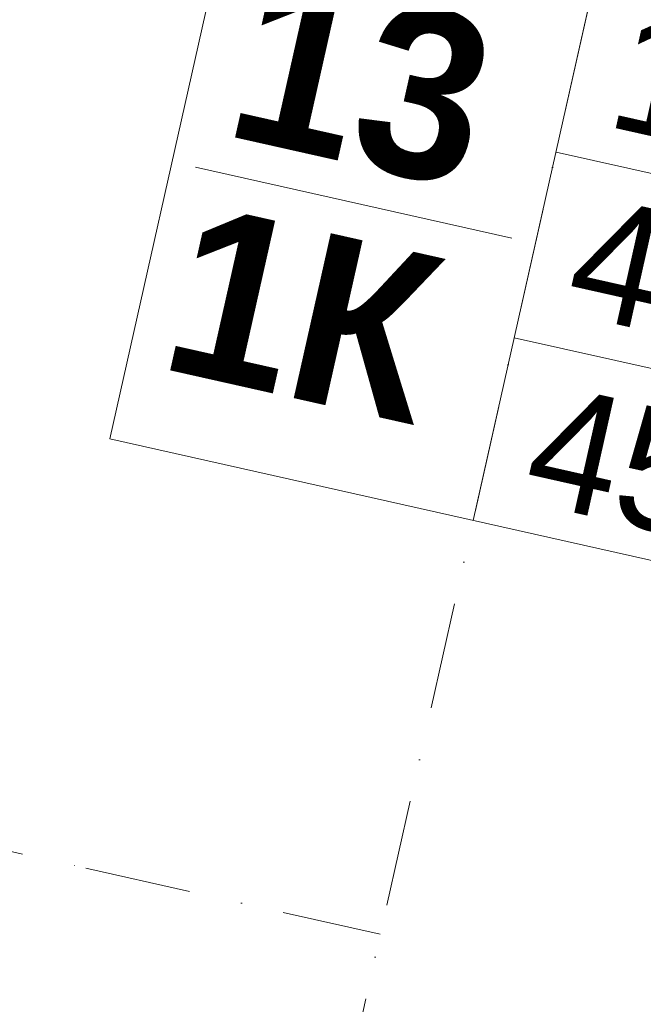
# Model space of a CAD drawing. Header units: millimetres. Extents: x -7213913 to -6999406, y 6129472 to 6470382.
# Tile 116 of 256: x -7185848 to -7183782, y 6166129 to 6169391. Entities that reach past the tile are written whole.
import ezdxf
from ezdxf.enums import TextEntityAlignment as Align

# ---------------------------------------------------------------- set-up
doc = ezdxf.new("R2010")
doc.units = ezdxf.units.MM
doc.header["$MEASUREMENT"] = 0
doc.linetypes.add('Штрихпунктирная', pattern=[670.277762, 352.777767, -176.388884, 0, -141.111112])
doc.layers.add('S - квартира_маркер.АР', color=7, linetype='Continuous')
doc.layers.add('АР-Чертеж-Оси_Осевые размеры.АР', color=7, linetype='Continuous')
doc.layers.add('S - квартира_маркер.АР_Ном._пера__1', color=7, linetype='Continuous', lineweight=0)
doc.layers.add('АР-Чертеж-Оси_Осевые размеры.АР_Ном._пера__120', color=7, linetype='Continuous', lineweight=0)
doc.styles.add('РЎР“Р•РќР•Р\xa0Р\x98Р\xa0_РЎРўР\x98Р›Р¬_5', font='GOTHIC.TTF')
doc.styles.add('РЎР“Р•РќР•Р\xa0Р\x98Р\xa0_РЎРўР\x98Р›Р¬_6', font='GOTHICB.TTF')

# ---------------------------------------------------------------- blocks, each defined once
blk = doc.blocks.new('labelLabPP_FlatE34FrameRed3d[99]_10', base_point=(-7185185.4, 6169257.7))
at = {"layer": 'S - квартира_маркер.АР_Ном._пера__1', "color": 7, "linetype": 'Continuous', "lineweight": 0}
for p, q in [((-7185137.1, 6169838.2), (-7185549.3, 6168002.7)), ((-7185137.1, 6169838.2), (-7182461.3, 6169237.2)), ((-7183932.8, 6169567.7), (-7184345.1, 6167732.2)), ((-7182461.3, 6169237.2), (-7182873.5, 6167401.7)), ((-7184070.9, 6168952.7), (-7182599.4, 6168622.2)), ((-7185265.1, 6168902.9), (-7184217, 6168667.5)), ((-7184209.1, 6168337.7), (-7182737.5, 6168007.2)), ((-7185549.3, 6168002.7), (-7182873.5, 6167401.7))]:
    blk.add_line(p, q, dxfattribs=at)
at = {"layer": 'S - квартира_маркер.АР_Ном._пера__1', "color": 7, "lineweight": 0}
for tag, height, style, p in [('TS_FLATNUMBER', 560, 'РЎР“Р•РќР•Р\xa0Р\x98Р\xa0_РЎРўР\x98Р›Р¬_6', (-7184103.1, 6169056.5)), ('TS_LIVING_ROOM_AREA', 400, 'РЎР“Р•РќР•Р\xa0Р\x98Р\xa0_РЎРўР\x98Р›Р¬_5', (-7182562.9, 6168942.6)), ('TS_POSTFIXNUMROOMS', 560, 'РЎР“Р•РќР•Р\xa0Р\x98Р\xa0_РЎРўР\x98Р›Р¬_6', (-7184278.4, 6168275.9)), ('TS_WITHOUTBALK', 400, 'РЎР“Р•РќР•Р\xa0Р\x98Р\xa0_РЎРўР\x98Р›Р¬_5', (-7182701.7, 6168324.6)), ('TS_ALLSQUARE', 400, 'РЎР“Р•РќР•Р\xa0Р\x98Р\xa0_РЎРўР\x98Р›Р¬_5', (-7182841.9, 6167700.2))]:
    blk.add_attdef(tag, text='', height=height, rotation=347.3417, dxfattribs=dict(at, style=style)).set_placement(p, align=Align.MIDDLE_RIGHT)
blk = doc.blocks.new('Стандартный Маркер Сетки[186]_10', base_point=(-7210705, 6172211.8))
at = {"layer": 'АР-Чертеж-Оси_Осевые размеры.АР_Ном._пера__120', "color": 7, "linetype": 'Штрихпунктирная', "lineweight": 0}
for p, q in [((-7209729.3, 6171992.7), (-7185628.8, 6166579.8)), ((-7185628.8, 6166579.8), (-7184653.1, 6166360.7))]:
    blk.add_line(p, q, dxfattribs=at)
at = {"layer": 'АР-Чертеж-Оси_Осевые размеры.АР_Ном._пера__120', "color": 7, "lineweight": 0, "style": 'РЎР“Р•РќР•Р\xa0Р\x98Р\xa0_РЎРўР\x98Р›Р¬_5'}
blk.add_attdef('AC_MarkerText_1', text='', height=350, rotation=347.3418, dxfattribs=at).set_placement((-7211122.9, 6172502.4), align=Align.TOP_CENTER)
blk = doc.blocks.new('Стандартный Маркер Сетки[207]_10', base_point=(-7210705, 6172211.8))
at = {"layer": 'АР-Чертеж-Оси_Осевые размеры.АР_Ном._пера__120', "color": 7, "linetype": 'Штрихпунктирная', "lineweight": 0}
for p, q in [((-7209729.3, 6171992.7), (-7185628.8, 6166579.8)), ((-7185628.8, 6166579.8), (-7184653.1, 6166360.7))]:
    blk.add_line(p, q, dxfattribs=at)
at = {"layer": 'АР-Чертеж-Оси_Осевые размеры.АР_Ном._пера__120', "color": 7, "lineweight": 0, "style": 'РЎР“Р•РќР•Р\xa0Р\x98Р\xa0_РЎРўР\x98Р›Р¬_5'}
blk.add_attdef('AC_MarkerText_1', text='', height=350, rotation=347.3418, dxfattribs=at).set_placement((-7211122.9, 6172502.4), align=Align.TOP_CENTER)
blk = doc.blocks.new('Стандартный Маркер Сетки[217]_10', base_point=(-7177283.5, 6199173.2))
at = {"layer": 'АР-Чертеж-Оси_Осевые размеры.АР_Ном._пера__120', "color": 7, "linetype": 'Штрихпунктирная', "lineweight": 0}
blk.add_line((-7177502.7, 6198197.5), (-7192274.7, 6132425.5), dxfattribs=at)
at = {"layer": 'АР-Чертеж-Оси_Осевые размеры.АР_Ном._пера__120', "color": 7, "lineweight": 0, "style": 'РЎР“Р•РќР•Р\xa0Р\x98Р\xa0_РЎРўР\x98Р›Р¬_5'}
blk.add_attdef('AC_MarkerText_1', text='', height=350, rotation=347.3418, dxfattribs=at).set_placement((-7192533.5, 6131143.1), align=Align.TOP_CENTER)

msp = doc.modelspace()

# ---------------------------------------------------------------- block references
at = {"layer": 'S - квартира_маркер.АР', "color": 104, "linetype": 'Continuous', "lineweight": 15, "true_color": 0x029e21}
msp.add_blockref('labelLabPP_FlatE34FrameRed3d[99]_10', (-7185185.4, 6169257.7), dxfattribs=at).add_auto_attribs({'TS_POSTFIXNUMROOMS': '1К ', 'TS_FLATNUMBER': '13 ', 'TS_LIVING_ROOM_AREA': '13,22', 'TS_WITHOUTBALK': '45,52', 'TS_ALLSQUARE': '45,52'})
at = {"layer": 'АР-Чертеж-Оси_Осевые размеры.АР', "color": 8, "linetype": 'Continuous', "lineweight": 15}
for name, p in [('Стандартный Маркер Сетки[217]_10', (-7177283.5, 6199173.2)), ('Стандартный Маркер Сетки[186]_10', (-7210705, 6172211.8)), ('Стандартный Маркер Сетки[207]_10', (-7210705, 6172211.8))]:
    msp.add_blockref(name, p, dxfattribs=at)

doc.saveas('drawing.dxf')
